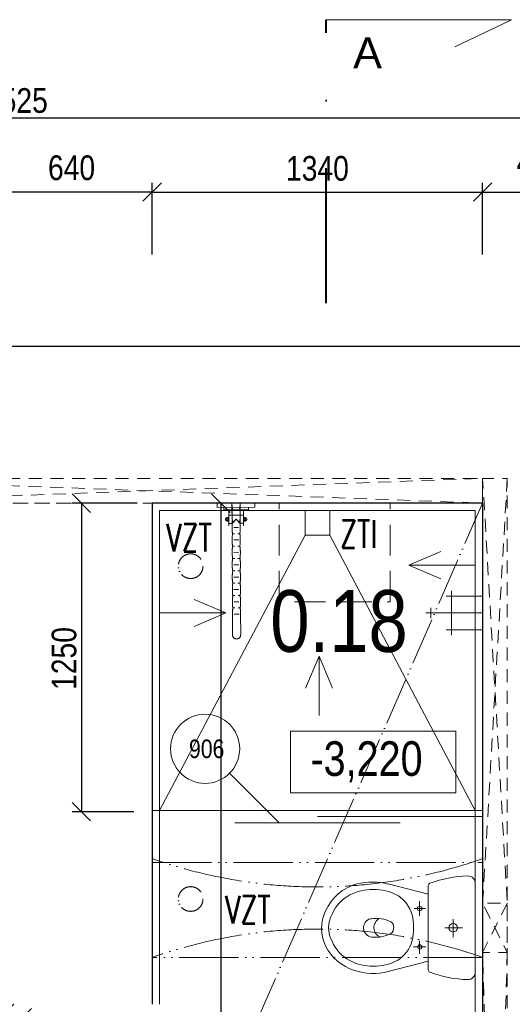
# Model space of a CAD drawing. Header units: millimetres. Extents: x -300958 to -108039, y 30118 to 292543.
# Tile 116 of 256: x -224900 to -222902, y 129955 to 133943. Entities that reach past the tile are written whole.
import ezdxf
from ezdxf.enums import TextEntityAlignment as Align

# ---------------------------------------------------------------- set-up
doc = ezdxf.new("R2010")
doc.units = ezdxf.units.MM
doc.header["$MEASUREMENT"] = 0
for name, pattern in [('ACAD_ISO05W100', [33, 24, -3, 0, -3, 0, -3]), ('DGN Style 2', [879.857395, 527.914437, -351.942958]), ('DGN Style 4', [1094.119168, 546.717885, -273.358943, 0.683397, -273.358943]), ('HIDDEN', [0.375, 0.25, -0.125])]:
    doc.linetypes.add(name, pattern=pattern)
doc.layers.get('0').update_dxf_attribs({"lineweight": 13})
doc.layers.get('Defpoints').update_dxf_attribs({"color": 3, "lineweight": 13})
for name, color, linetype, lineweight in [('dims', 7, 'Continuous', 9), ('Materiály', 1, 'Continuous', 13), ('obklad', 8, 'Continuous', 5), ('PSV', 7, 'Continuous', 13), ('rez', 7, 'Continuous', 13), ('rost', 6, 'Continuous', 0), ('tenka', 7, 'Continuous', 13), ('texts', 3, 'Continuous', 30), ('výškové kóty', 7, 'Continuous', 13), ('walls', 7, 'Continuous', 13), ('zařizovací předměty', 7, 'Continuous', 9)]:
    doc.layers.add(name, color=color, linetype=linetype, lineweight=lineweight)
doc.styles.add('GENERATED_STYLE_8', font='arial.ttf')
doc.styles.get("Standard").update_dxf_attribs({"font": 'txt.shx'})
doc.styles.add('STYLE-0', font='ARIALN.TTF')
doc.styles.add('Style-Arial', font='arial.ttf')
doc.dimstyles.new('arch', dxfattribs={"dimscale": 50, "dimtxt": 2.5, "dimasz": 2.5, "dimexe": 1.25, "dimexo": 0.9, "dimtad": 1, "dimdec": 0, "dimtxsty": 'STYLE-0', "dimblk": 'ARCHTICK', "dimcen": 2.5, "dimadec": 0, "dimazin": 0, "dimtfac": 1, "dimtdec": 0, "dimtmove": 2, "dimatfit": 3, "dimldrblk": 'ARCHTICK', "dimfxl": 0, "dimarcsym": 0})

# ---------------------------------------------------------------- blocks, each defined once
blk = doc.blocks.new('_ArchTick')
at = {"color": 0, "linetype": 'ByBlock', "flags": 128}
blk.add_lwpolyline([(-0.5, -0.5), (0.5, 0.5)], dxfattribs=at)
blk = doc.blocks.new('*D250')
at = {"layer": 'Defpoints', "color": 0, "linetype": 'Continuous'}
for p in [(-223022.6, 133244.9), (-224362.6, 132917.2), (-223022.6, 132917.2)]:
    blk.add_point(p, dxfattribs=at)
at = {"layer": 'dims', "color": 0, "linetype": 'Continuous', "lineweight": -2}
for p, q in [((-224362.6, 132992.2), (-224362.6, 133282.4)), ((-223022.6, 132992.2), (-223022.6, 133282.4)), ((-224362.6, 133244.9), (-223022.6, 133244.9))]:
    blk.add_line(p, q, dxfattribs=at)
at = {"layer": 'dims', "color": 0, "linetype": 'Continuous', "lineweight": -2, "xscale": 75, "yscale": 75, "zscale": 75, "rotation": 180}
blk.add_blockref('_ArchTick', (-224362.6, 133244.9), dxfattribs=at)
at = {"layer": 'dims', "color": 0, "linetype": 'Continuous', "lineweight": -2, "xscale": 75, "yscale": 75, "zscale": 75}
blk.add_blockref('_ArchTick', (-223022.6, 133244.9), dxfattribs=at)
at = {"layer": 'dims', "color": 0, "linetype": 'Continuous', "insert": (-223692.6, 133340), "char_height": 100, "attachment_point": 5, "style": 'STYLE-0'}
blk.add_mtext('1340', dxfattribs=at)
blk = doc.blocks.new('*D251')
at = {"layer": 'Defpoints', "color": 0, "linetype": 'Continuous'}
for p in [(-222542.6, 133244.9), (-223022.6, 132917.2), (-222542.6, 132917.2)]:
    blk.add_point(p, dxfattribs=at)
at = {"layer": 'dims', "color": 0, "linetype": 'Continuous', "lineweight": -2}
for p, q in [((-223022.6, 132992.2), (-223022.6, 133282.4)), ((-222542.6, 132992.2), (-222542.6, 133282.4)), ((-223022.6, 133244.9), (-222542.6, 133244.9))]:
    blk.add_line(p, q, dxfattribs=at)
at = {"layer": 'dims', "color": 0, "linetype": 'Continuous', "lineweight": -2, "xscale": 75, "yscale": 75, "zscale": 75, "rotation": 180}
blk.add_blockref('_ArchTick', (-223022.6, 133244.9), dxfattribs=at)
at = {"layer": 'dims', "color": 0, "linetype": 'Continuous', "lineweight": -2, "xscale": 75, "yscale": 75, "zscale": 75}
blk.add_blockref('_ArchTick', (-222542.6, 133244.9), dxfattribs=at)
at = {"layer": 'dims', "color": 0, "linetype": 'Continuous', "insert": (-222789.6, 133364.5), "char_height": 100, "attachment_point": 5, "style": 'STYLE-0'}
blk.add_mtext('480', dxfattribs=at)
blk = doc.blocks.new('*D269')
at = {"layer": 'Defpoints', "color": 0, "linetype": 'Continuous'}
for p in [(-224362.6, 133245), (-225002.6, 132917.2), (-224362.6, 132917.2)]:
    blk.add_point(p, dxfattribs=at)
at = {"layer": 'dims', "color": 0, "linetype": 'Continuous', "lineweight": -2}
for p, q in [((-225002.6, 132992.2), (-225002.6, 133282.5)), ((-224362.6, 132992.2), (-224362.6, 133282.5)), ((-225002.6, 133245), (-224362.6, 133245))]:
    blk.add_line(p, q, dxfattribs=at)
at = {"layer": 'dims', "color": 0, "linetype": 'Continuous', "lineweight": -2, "xscale": 75, "yscale": 75, "zscale": 75, "rotation": 180}
blk.add_blockref('_ArchTick', (-225002.6, 133245), dxfattribs=at)
at = {"layer": 'dims', "color": 0, "linetype": 'Continuous', "lineweight": -2, "xscale": 75, "yscale": 75, "zscale": 75}
blk.add_blockref('_ArchTick', (-224362.6, 133245), dxfattribs=at)
at = {"layer": 'dims', "color": 0, "linetype": 'Continuous', "insert": (-224689.6, 133342.5), "char_height": 100, "attachment_point": 5, "style": 'STYLE-0'}
blk.add_mtext('640', dxfattribs=at)
blk = doc.blocks.new('wc_kombi')
at = {"color": 0, "linetype": 'ByBlock', "lineweight": -2}
for p, q in [((0.1775, 0), (-0.1775, 0)), ((0.0002, -0.1237), (0.0002, -0.0524)), ((-0.0347, -0.0898), (0.0384, -0.0898)), ((-0.1356, -0.1907), (-0.1773, -0.3527)), ((-0.1706, -0.1907), (0.1706, -0.1907)), ((0.1357, -0.1907), (-0.1356, -0.1907)), ((0.1773, -0.3527), (0.1357, -0.1907)), ((-0.1078, -0.2257), (-0.0478, -0.2257)), ((-0.0778, -0.2013), (-0.0778, -0.2482)), ((0.0534, -0.2257), (0.106, -0.2257)), ((0.0775, -0.2004), (0.0775, -0.2501)), ((0.0013, -0.2508), (-0.0024, -0.2508)), ((-0.0366, -0.4251), (-0.0367, -0.4214))]:
    blk.add_line(p, q, dxfattribs=at)
for centre, radius in [((0, -0.0898), 0.0171), ((-0.0778, -0.2257), 0.00927), ((0.0775, -0.2252), 0.0089)]:
    blk.add_circle(centre, radius, dxfattribs=at)
for centre, radius, start, end in [((-0.1801, -0.0299), 0.03, 84.9385, 181.5621), ((0.1801, -0.0299), 0.03, 358.4383, 95.0618), ((0.2615, -0.0178), 0.4718, 181.5608, 200.6512), ((-0.2615, -0.0178), 0.4718, 339.3489, 358.4387), ((-0.1706, -0.1807), 0.01, 200.6489, 270.0028), ((0.1706, -0.1807), 0.01, 270, 339.3483), ((-0.0104, -0.3911), 0.1427, 128.0842, 148.8348), ((-0.0114, -0.3985), 0.148, 86.5055, 126.0101), ((0.006, -0.4465), 0.1958, 76.3604, 91.3715), ((0.0217, -0.3796), 0.1271, 29.404, 76.1254), ((0.0459, -0.4104), 0.2012, 152.4237, 180.8026), ((-0.0371, -0.4083), 0.1924, 358.536, 28.2377), ((0.0816, -0.4165), 0.2666, 166.1457, 193.5616), ((0.1001, -0.402), 0.1382, 154.478, 188.0608), ((-0.0005, -0.3598), 0.0297, 36.344, 144.2662), ((-0.0958, -0.404), 0.1343, 353.2317, 27.4086), ((-0.0653, -0.4139), 0.2501, 342.2461, 14.1632), ((-0.0006, -0.3697), 0.0413, 206.767, 336.409), ((0.0659, -0.4119), 0.2212, 180.3296, 206.1001), ((0, -0.4154), 0.0378, 194.8362, 353.2743), ((-0.0346, -0.4193), 0.19, 331.7361, 1.8342), ((0.013, -0.4271), 0.1975, 195.246, 245.7395), ((0.0046, -0.437), 0.1552, 207.7501, 247.4669), ((-0.0065, -0.4349), 0.1579, 292.8858, 331.8972), ((-0.019, -0.4276), 0.2019, 297.1495, 341.935), ((0, -0.4814), 0.1131, 240.9792, 299.0208), ((0.0025, -0.4644), 0.1593, 243.6726, 296.3274)]:
    blk.add_arc(centre, radius, start, end, dxfattribs=at)
blk = doc.blocks.new('*D292')
at = {"layer": 'Defpoints', "color": 0, "linetype": 'Continuous'}
for p in [(-216682.6, 133545), (-216682.6, 132786.4), (-233207.6, 132745)]:
    blk.add_point(p, dxfattribs=at)
at = {"layer": 'dims', "color": 0, "linetype": 'Continuous', "lineweight": -2}
for p, q in [((-233207.6, 132820), (-233207.6, 133582.5)), ((-216682.6, 132861.4), (-216682.6, 133582.5)), ((-233207.6, 133545), (-216682.6, 133545))]:
    blk.add_line(p, q, dxfattribs=at)
at = {"layer": 'dims', "color": 0, "linetype": 'Continuous', "lineweight": -2, "xscale": 75, "yscale": 75, "zscale": 75, "rotation": 180}
blk.add_blockref('_ArchTick', (-233207.6, 133545), dxfattribs=at)
at = {"layer": 'dims', "color": 0, "linetype": 'Continuous', "lineweight": -2, "xscale": 75, "yscale": 75, "zscale": 75}
blk.add_blockref('_ArchTick', (-216682.6, 133545), dxfattribs=at)
at = {"layer": 'dims', "color": 0, "linetype": 'Continuous', "insert": (-224945.1, 133614.8), "char_height": 100, "attachment_point": 5, "style": 'STYLE-0'}
blk.add_mtext('16525', dxfattribs=at)
blk = doc.blocks.new('*U48')
at = {"layer": 'rez', "linetype": 'DGN Style 4', "lineweight": 40}
blk.add_line((-376.1, 573.9), (-376.1, -573.9), dxfattribs=at)
at = {"layer": 'rez', "linetype": 'Continuous', "lineweight": 0, "flags": 128}
blk.add_lwpolyline([(-376.1, -573.9), (376.1, -573.9), (146.2, -463.7)], dxfattribs=at)
blk = doc.blocks.new('*D527')
at = {"layer": 'Defpoints', "color": 0, "linetype": 'Continuous'}
for p in [(-223782.3, 131985), (-224084, 128915), (-223782.3, 128915)]:
    blk.add_point(p, dxfattribs=at)
at = {"layer": 'dims', "color": 0, "linetype": 'Continuous', "lineweight": -2}
for p, q in [((-223857.3, 131985), (-224121.5, 131985)), ((-224084, 131985), (-224084, 128915)), ((-223857.3, 128915), (-224121.5, 128915))]:
    blk.add_line(p, q, dxfattribs=at)
at = {"layer": 'dims', "color": 0, "linetype": 'Continuous', "lineweight": -2, "xscale": 75, "yscale": 75, "zscale": 75}
for p, rotation in [((-224084, 131985), 90), ((-224084, 128915), 270)]:
    blk.add_blockref('_ArchTick', p, dxfattribs=dict(at, rotation=rotation))
at = {"layer": 'dims', "color": 0, "linetype": 'Continuous', "insert": (-224153.8, 129774.2), "char_height": 100, "attachment_point": 5, "rotation": 90, "style": 'STYLE-0'}
blk.add_mtext('3070', dxfattribs=at)
blk = doc.blocks.new('*D1744')
at = {"layer": 'Defpoints', "color": 0, "linetype": 'Continuous'}
for p in [(-224348, 131985), (-224649.8, 130735), (-224362.6, 130735)]:
    blk.add_point(p, dxfattribs=at)
at = {"layer": 'dims', "color": 0, "linetype": 'Continuous', "lineweight": -2}
for p, q in [((-224423, 131985), (-224687.3, 131985)), ((-224649.8, 131985), (-224649.8, 130735)), ((-224437.6, 130735), (-224687.3, 130735))]:
    blk.add_line(p, q, dxfattribs=at)
at = {"layer": 'dims', "color": 0, "linetype": 'Continuous', "lineweight": -2, "xscale": 75, "yscale": 75, "zscale": 75}
for p, rotation in [((-224649.8, 131985), 90), ((-224649.8, 130735), 270)]:
    blk.add_blockref('_ArchTick', p, dxfattribs=dict(at, rotation=rotation))
at = {"layer": 'dims', "color": 0, "linetype": 'Continuous', "insert": (-224719.6, 131355.6), "char_height": 100, "attachment_point": 5, "rotation": 90, "style": 'STYLE-0'}
blk.add_mtext('1250', dxfattribs=at)

msp = doc.modelspace()

# ---------------------------------------------------------------- hatches: boundary and pattern name
at = {"layer": 'Materiály', "linetype": 'Continuous'}
h = msp.add_hatch(dxfattribs=at)
h.set_pattern_fill('ANSI31', color=256, scale=500, style=0)
edge = h.paths.add_edge_path()
edge.add_spline(control_points=[(-225002.6, 128765), (-224968.3, 128838.2), (-224942.6, 128915)], knot_values=[0.865605, 0.865605, 0.865605, 1, 1, 1], weights=[1, 0.98711, 0.977685], degree=2, periodic=0)
edge.add_line((-224942.6, 128915), (-225002.6, 128915))
edge.add_line((-225002.6, 128915), (-225002.6, 128765))
edge = h.paths.add_edge_path()
edge.add_line((-224362.6, 128765), (-223022.6, 128765))
edge.add_line((-223022.6, 128765), (-223022.6, 128915))
edge.add_line((-223022.6, 128915), (-224362.6, 128915))
edge.add_line((-224362.6, 128915), (-224362.6, 128775))
edge.add_arc((-223114.4, 129365), 1380.6, 199.0225, 205.2991, ccw=False)
edge.add_line((-224419.6, 128915), (-224942.6, 128915))
edge.add_spline(control_points=[(-224942.6, 128915), (-224968.3, 128838.2), (-225002.6, 128765)], knot_values=[0.865605, 0.865605, 0.865605, 1, 1, 1], weights=[0.977685, 0.98711, 1], degree=2, periodic=0)
edge.add_line((-225002.6, 128765), (-224362.6, 128765))
h.paths.add_polyline_path([(-224362.6, 128915), (-224419.6, 128915, 0.027393), (-224362.6, 128775)], flags=17)
h.paths.add_polyline_path([(-224970.1, 129880), (-224852.6, 129880), (-224852.6, 129955), (-225002.6, 129955), (-225002.3, 129954.5), (-225002.1, 129953.9), (-225001.8, 129953.4), (-225001.6, 129952.9), (-225001.4, 129952.3), (-225001.1, 129951.8), (-225000.9, 129951.3), (-225000.6, 129950.8), (-225000.4, 129950.2), (-225000.1, 129949.7), (-224999.9, 129949.2), (-224999.6, 129948.6), (-224999.4, 129948.1), (-224999.1, 129947.6), (-224998.9, 129947), (-224998.7, 129946.5), (-224998.4, 129946), (-224998.2, 129945.5), (-224997.9, 129944.9), (-224997.7, 129944.4), (-224997.4, 129943.9), (-224997.2, 129943.3), (-224996.9, 129942.8), (-224996.7, 129942.3), (-224996.5, 129941.7), (-224996.2, 129941.2), (-224996, 129940.7), (-224995.7, 129940.1), (-224995.5, 129939.6), (-224995.3, 129939.1), (-224995, 129938.5), (-224994.8, 129938), (-224994.5, 129937.5), (-224994.3, 129936.9), (-224994, 129936.4), (-224993.8, 129935.9), (-224993.6, 129935.3), (-224993.3, 129934.8), (-224993.1, 129934.3), (-224992.8, 129933.7), (-224992.6, 129933.2), (-224992.4, 129932.7), (-224992.1, 129932.1), (-224991.9, 129931.6), (-224991.6, 129931.1), (-224991.4, 129930.5), (-224991.2, 129930), (-224990.9, 129929.5), (-224990.7, 129928.9), (-224990.5, 129928.4), (-224990.2, 129927.8), (-224990, 129927.3), (-224989.7, 129926.8), (-224989.5, 129926.2), (-224989.3, 129925.7), (-224989, 129925.2), (-224988.8, 129924.6), (-224988.6, 129924.1), (-224988.3, 129923.6), (-224988.1, 129923), (-224987.9, 129922.5), (-224987.6, 129921.9), (-224987.4, 129921.4), (-224987.2, 129920.9), (-224986.9, 129920.3), (-224986.7, 129919.8), (-224986.4, 129919.3), (-224986.2, 129918.7), (-224986, 129918.2), (-224985.7, 129917.6), (-224985.5, 129917.1), (-224985.3, 129916.6), (-224985, 129916), (-224984.8, 129915.5), (-224984.6, 129914.9), (-224984.3, 129914.4), (-224984.1, 129913.9), (-224983.9, 129913.3), (-224983.7, 129912.8), (-224983.4, 129912.2), (-224983.2, 129911.7), (-224983, 129911.2), (-224982.7, 129910.6), (-224982.5, 129910.1), (-224982.3, 129909.5), (-224982, 129909), (-224981.8, 129908.5), (-224981.6, 129907.9), (-224981.3, 129907.4), (-224981.1, 129906.8), (-224980.9, 129906.3), (-224980.7, 129905.7), (-224980.4, 129905.2), (-224980.2, 129904.7), (-224980, 129904.1), (-224979.7, 129903.6), (-224979.5, 129903), (-224979.3, 129902.5), (-224979.1, 129901.9), (-224978.8, 129901.4), (-224978.6, 129900.9), (-224978.4, 129900.3), (-224978.2, 129899.8), (-224977.9, 129899.2), (-224977.7, 129898.7), (-224977.5, 129898.1), (-224977.2, 129897.6), (-224977, 129897.1), (-224976.8, 129896.5), (-224976.6, 129896), (-224976.3, 129895.4), (-224976.1, 129894.9), (-224975.9, 129894.3), (-224975.7, 129893.8), (-224975.4, 129893.2), (-224975.2, 129892.7), (-224975, 129892.1), (-224974.8, 129891.6), (-224974.6, 129891.1), (-224974.3, 129890.5), (-224974.1, 129890), (-224973.9, 129889.4), (-224973.7, 129888.9), (-224973.4, 129888.3), (-224973.2, 129887.8), (-224973, 129887.2), (-224972.8, 129886.7), (-224972.5, 129886.1), (-224972.3, 129885.6), (-224972.1, 129885), (-224971.9, 129884.5), (-224971.7, 129883.9), (-224971.4, 129883.4), (-224971.2, 129882.9), (-224971, 129882.3), (-224970.8, 129881.8), (-224970.6, 129881.2), (-224970.3, 129880.7), (-224970.1, 129880.1)])
h.paths.add_polyline_path([(-225002.6, 129955), (-224987.7, 129922.1), (-224987.9, 129922.5), (-224988.1, 129923), (-224988.3, 129923.6), (-224988.6, 129924.1), (-224988.8, 129924.6), (-224989, 129925.2), (-224989.3, 129925.7), (-224989.5, 129926.2), (-224989.7, 129926.8), (-224990, 129927.3), (-224990.2, 129927.8), (-224990.5, 129928.4), (-224990.7, 129928.9), (-224990.9, 129929.5), (-224991.2, 129930), (-224991.4, 129930.5), (-224991.6, 129931.1), (-224991.9, 129931.6), (-224992.1, 129932.1), (-224992.4, 129932.7), (-224992.6, 129933.2), (-224992.8, 129933.7), (-224993.1, 129934.3), (-224993.3, 129934.8), (-224993.6, 129935.3), (-224993.8, 129935.9), (-224994, 129936.4), (-224994.3, 129936.9), (-224994.5, 129937.5), (-224994.8, 129938), (-224995, 129938.5), (-224995.3, 129939.1), (-224995.5, 129939.6), (-224995.7, 129940.1), (-224996, 129940.7), (-224996.2, 129941.2), (-224996.5, 129941.7), (-224996.7, 129942.3), (-224996.9, 129942.8), (-224997.2, 129943.3), (-224997.4, 129943.9), (-224997.7, 129944.4), (-224997.9, 129944.9), (-224998.2, 129945.5), (-224998.4, 129946), (-224998.7, 129946.5), (-224998.9, 129947), (-224999.1, 129947.6), (-224999.4, 129948.1), (-224999.6, 129948.6), (-224999.9, 129949.2), (-225000.1, 129949.7), (-225000.4, 129950.2), (-225000.6, 129950.8), (-225000.9, 129951.3), (-225001.1, 129951.8), (-225001.4, 129952.3), (-225001.6, 129952.9), (-225001.8, 129953.4), (-225002.1, 129953.9), (-225002.3, 129954.5)])
h.paths.add_polyline_path([(-224987.7, 129922.1), (-224973.6, 129888.6), (-224973.7, 129888.9), (-224973.9, 129889.4), (-224974.1, 129890), (-224974.3, 129890.5), (-224974.6, 129891.1), (-224974.8, 129891.6), (-224975, 129892.1), (-224975.2, 129892.7), (-224975.4, 129893.2), (-224975.7, 129893.8), (-224975.9, 129894.3), (-224976.1, 129894.9), (-224976.3, 129895.4), (-224976.6, 129896), (-224976.8, 129896.5), (-224977, 129897.1), (-224977.2, 129897.6), (-224977.5, 129898.1), (-224977.7, 129898.7), (-224977.9, 129899.2), (-224978.2, 129899.8), (-224978.4, 129900.3), (-224978.6, 129900.9), (-224978.8, 129901.4), (-224979.1, 129901.9), (-224979.3, 129902.5), (-224979.5, 129903), (-224979.7, 129903.6), (-224980, 129904.1), (-224980.2, 129904.7), (-224980.4, 129905.2), (-224980.7, 129905.7), (-224980.9, 129906.3), (-224981.1, 129906.8), (-224981.3, 129907.4), (-224981.6, 129907.9), (-224981.8, 129908.5), (-224982, 129909), (-224982.3, 129909.5), (-224982.5, 129910.1), (-224982.7, 129910.6), (-224983, 129911.2), (-224983.2, 129911.7), (-224983.4, 129912.2), (-224983.7, 129912.8), (-224983.9, 129913.3), (-224984.1, 129913.9), (-224984.3, 129914.4), (-224984.6, 129914.9), (-224984.8, 129915.5), (-224985, 129916), (-224985.3, 129916.6), (-224985.5, 129917.1), (-224985.7, 129917.6), (-224986, 129918.2), (-224986.2, 129918.7), (-224986.4, 129919.3), (-224986.7, 129919.8), (-224986.9, 129920.3), (-224987.2, 129920.9), (-224987.4, 129921.4), (-224987.6, 129921.9)])
h.paths.add_polyline_path([(-224973.6, 129888.6), (-224960.2, 129854.7), (-224960.3, 129854.7), (-224960.5, 129855.3), (-224960.7, 129855.8), (-224960.9, 129856.4), (-224961.1, 129856.9), (-224961.3, 129857.5), (-224961.5, 129858.1), (-224961.7, 129858.6), (-224962, 129859.2), (-224962.2, 129859.7), (-224962.4, 129860.3), (-224962.6, 129860.8), (-224962.8, 129861.4), (-224963, 129861.9), (-224963.2, 129862.5), (-224963.4, 129863), (-224963.6, 129863.6), (-224963.9, 129864.1), (-224964.1, 129864.7), (-224964.3, 129865.2), (-224964.5, 129865.8), (-224964.7, 129866.3), (-224964.9, 129866.9), (-224965.1, 129867.5), (-224965.4, 129868), (-224965.6, 129868.6), (-224965.8, 129869.1), (-224966, 129869.7), (-224966.2, 129870.2), (-224966.4, 129870.8), (-224966.6, 129871.3), (-224966.9, 129871.9), (-224967.1, 129872.4), (-224967.3, 129873), (-224967.5, 129873.5), (-224967.7, 129874.1), (-224967.9, 129874.6), (-224968.2, 129875.2), (-224968.4, 129875.7), (-224968.6, 129876.3), (-224968.8, 129876.8), (-224969, 129877.4), (-224969.3, 129877.9), (-224969.5, 129878.5), (-224969.7, 129879), (-224969.9, 129879.6), (-224970.1, 129880.1), (-224970.3, 129880.7), (-224970.6, 129881.2), (-224970.8, 129881.8), (-224971, 129882.3), (-224971.2, 129882.9), (-224971.4, 129883.4), (-224971.7, 129883.9), (-224971.9, 129884.5), (-224972.1, 129885), (-224972.3, 129885.6), (-224972.5, 129886.1), (-224972.8, 129886.7), (-224973, 129887.2), (-224973.2, 129887.8), (-224973.4, 129888.3)])
h.paths.add_polyline_path([(-224947.8, 129820.1), (-224946, 129815), (-224946, 129815), (-224946.2, 129815.6), (-224946.4, 129816.1), (-224946.6, 129816.7), (-224946.8, 129817.2), (-224946.9, 129817.8), (-224947.1, 129818.4), (-224947.3, 129818.9), (-224947.5, 129819.5), (-224947.7, 129820.1)])
h.paths.add_polyline_path([(-224960.2, 129854.6), (-224947.8, 129820.2), (-224947.9, 129820.6), (-224948.1, 129821.2), (-224948.3, 129821.8), (-224948.5, 129822.3), (-224948.7, 129822.9), (-224948.9, 129823.4), (-224949.1, 129824), (-224949.3, 129824.6), (-224949.5, 129825.1), (-224949.7, 129825.7), (-224949.9, 129826.2), (-224950.1, 129826.8), (-224950.3, 129827.4), (-224950.5, 129827.9), (-224950.7, 129828.5), (-224950.9, 129829.1), (-224951.1, 129829.6), (-224951.3, 129830.2), (-224951.5, 129830.7), (-224951.7, 129831.3), (-224951.9, 129831.9), (-224952.1, 129832.4), (-224952.3, 129833), (-224952.5, 129833.5), (-224952.7, 129834.1), (-224952.9, 129834.7), (-224953.1, 129835.2), (-224953.3, 129835.8), (-224953.5, 129836.3), (-224953.7, 129836.9), (-224953.9, 129837.5), (-224954.1, 129838), (-224954.3, 129838.6), (-224954.5, 129839.1), (-224954.7, 129839.7), (-224954.9, 129840.2), (-224955.1, 129840.8), (-224955.3, 129841.4), (-224955.5, 129841.9), (-224955.7, 129842.5), (-224955.9, 129843), (-224956.1, 129843.6), (-224956.3, 129844.2), (-224956.5, 129844.7), (-224956.7, 129845.3), (-224957, 129845.8), (-224957.2, 129846.4), (-224957.4, 129846.9), (-224957.6, 129847.5), (-224957.8, 129848.1), (-224958, 129848.6), (-224958.2, 129849.2), (-224958.4, 129849.7), (-224958.6, 129850.3), (-224958.8, 129850.8), (-224959, 129851.4), (-224959.2, 129851.9), (-224959.4, 129852.5), (-224959.6, 129853.1), (-224959.9, 129853.6), (-224960.1, 129854.2)])

# ---------------------------------------------------------------- linework, layer by layer
at = {"layer": 'obklad', "linetype": 'Continuous', "lineweight": 0}
for p, q in [((-223742.6, 131855), (-224332.6, 130740)), ((-223052.6, 130740), (-223642.6, 131855))]:
    msp.add_line(p, q, dxfattribs=at)
at = {"layer": 'obklad', "linetype": 'Continuous', "flags": 128}
msp.add_lwpolyline([(-223052.6, 128945), (-223052.6, 131955), (-224332.6, 131955), (-224332.6, 129955)], dxfattribs=at)
at = {"layer": 'obklad', "linetype": 'Continuous', "lineweight": 0, "flags": 128}
msp.add_lwpolyline([(-223642.6, 131855), (-223742.6, 131855), (-223742.6, 131955), (-223642.6, 131955)], close=True, dxfattribs=at)
at = {"layer": 'PSV', "linetype": 'Continuous', "lineweight": 0}
msp.add_line((-223848.1, 130690), (-224049, 130890.9), dxfattribs=at)
msp.add_circle((-224148, 130989.9), 140.1, dxfattribs=at)
at = {"layer": 'rost', "linetype": 'ACAD_ISO05W100', "lineweight": 0, "ltscale": 8}
msp.add_line((-224362.6, 128915), (-223022.6, 131985), dxfattribs=at)
at = {"layer": 'tenka', "linetype": 'Continuous'}
for p, q in [((-224362.6, 130740), (-223022.6, 130740)), ((-224027.6, 130690), (-223357.6, 130690)), ((-223692.6, 130715), (-223022.6, 130715))]:
    msp.add_line(p, q, dxfattribs=at)
at = {"layer": 'tenka', "linetype": 'ACAD_ISO05W100', "ltscale": 10}
for p, q in [((-224362.6, 130529.7), (-223022.6, 130529.7)), ((-223022.6, 130145), (-224362.6, 130145))]:
    msp.add_line(p, q, dxfattribs=at)
at = {"layer": 'tenka', "linetype": 'DGN Style 2', "ltscale": 0.1, "flags": 128}
for points in [[(-228701.9, 131985), (-223022.6, 131985), (-223022.6, 132085), (-228701.9, 132085)], [(-223022.6, 132085), (-223022.6, 126795), (-222922.6, 126795), (-222922.6, 132085)], [(-223022.6, 130365), (-223022.6, 130165), (-222922.6, 130165), (-222922.6, 130365)]]:
    msp.add_lwpolyline(points, close=True, dxfattribs=at)
for points in [[(-225743.6, 132085), (-223022.6, 131985), (-225743.6, 131985), (-223022.6, 132085)], [(-222922.6, 132085), (-223022.6, 130365), (-223022.6, 132085), (-222922.6, 130365)], [(-222922.6, 130365), (-223022.6, 130165), (-223022.6, 130365), (-222922.6, 130165)], [(-222922.6, 130165), (-223022.6, 126795), (-223022.6, 130165), (-222922.6, 126795)]]:
    msp.add_lwpolyline(points, dxfattribs=at)
at = {"layer": 'tenka', "linetype": 'Continuous', "flags": 128}
for points in [[(-223051.6, 131733.7), (-223321.6, 131733.7), (-223192.6, 131788.8), (-223321.6, 131733.7), (-223192.6, 131678.6)], [(-224333.6, 131540), (-224063.6, 131540), (-224192.5, 131595.1), (-224063.6, 131540), (-224192.5, 131484.9)], [(-223686.2, 131125), (-223686.2, 131365), (-223741.3, 131236), (-223686.2, 131365), (-223631.1, 131236)]]:
    msp.add_lwpolyline(points, dxfattribs=at)
at = {"layer": 'tenka', "linetype": 'ACAD_ISO05W100', "ltscale": 10, "flags": 128}
for points in [[(-223022.6, 130545, -0.171101), (-224362.6, 130545)], [(-223022.6, 130145, 0.171101), (-224362.6, 130145)]]:
    msp.add_lwpolyline(points, format="xyb", dxfattribs=at)
at = {"layer": 'výškové kóty', "linetype": 'Continuous', "lineweight": 0, "flags": 128}
msp.add_lwpolyline([(-223801.5, 131061.1), (-223130.8, 131061.1), (-223130.8, 130811.5), (-223801.5, 130811.5)], close=True, dxfattribs=at)
at = {"layer": 'walls', "linetype": 'Continuous', "lineweight": 30}
for p, q in [((-233207.6, 132620), (-216682.6, 132620)), ((-223022.6, 131985), (-224362.6, 131985)), ((-223022.6, 131985), (-223022.6, 129383.6))]:
    msp.add_line(p, q, dxfattribs=at)
at = {"layer": 'walls', "linetype": 'Continuous', "lineweight": 30, "flags": 128}
msp.add_lwpolyline([(-224362.6, 131985), (-224362.6, 129955)], dxfattribs=at)
at = {"layer": 'zařizovací předměty', "linetype": 'Continuous'}
for p, q in [((-223022.6, 131608), (-223170, 131608)), ((-223148.7, 131450.7), (-223148.7, 131629.2)), ((-223232.2, 131561.2), (-223232.2, 131518.7)), ((-223022.6, 131540), (-223253.5, 131540)), ((-223170, 131472), (-223022.6, 131472))]:
    msp.add_line(p, q, dxfattribs=at)
at = {"layer": 'zařizovací předměty', "linetype": 'ByBlock'}
for points in [[(-223945.9, 131968), (-224099.1, 131967.4), (-224099.2, 131984.7), (-223946, 131985.3), (-223945.9, 131968)], [(-223972.4, 131967.9), (-223972.4, 131957.9), (-224072.6, 131957.5), (-224072.6, 131967.5), (-223972.4, 131967.9)], [(-224052.5, 131957.5), (-224052.3, 131892.4)], [(-224038.9, 131902.8), (-224039.2, 131983.9)], [(-224039.1, 131986), (-224039.1, 131986), (-224039.1, 131984.4), (-224039.1, 131982.9), (-224039.1, 131981.3), (-224039.1, 131979.7), (-224039, 131978.2), (-224039, 131976.6), (-224038.9, 131975.1), (-224038.8, 131973.5), (-224038.7, 131971.9), (-224038.6, 131970.4), (-224038.4, 131968.8), (-224038.2, 131967.3), (-224038, 131965.7), (-224037.7, 131964.1), (-224037.4, 131962.6), (-224037, 131961), (-224037.4, 131959.4), (-224037.7, 131957.9), (-224037.9, 131956.3), (-224038.2, 131954.7), (-224038.4, 131953.2), (-224038.5, 131951.6), (-224038.6, 131950), (-224038.7, 131948.4), (-224038.8, 131946.9), (-224038.9, 131945.3), (-224038.9, 131943.7), (-224038.9, 131942.2), (-224038.9, 131940.6), (-224038.9, 131939), (-224038.9, 131937.5), (-224038.9, 131935.9), (-224038.9, 131934.3), (-224038.9, 131932.8), (-224038.9, 131931.2), (-224038.9, 131929.6), (-224038.8, 131928.1), (-224038.8, 131926.5), (-224038.7, 131925), (-224038.6, 131923.4), (-224038.5, 131921.8), (-224038.4, 131920.3), (-224038.2, 131918.7), (-224038, 131917.2), (-224037.8, 131915.6), (-224037.5, 131914), (-224037.2, 131912.5), (-224036.8, 131910.9), (-224037.2, 131909.3), (-224037.5, 131907.7), (-224037.7, 131906.1), (-224038, 131904.6), (-224038.2, 131903), (-224038.3, 131901.4), (-224038.4, 131899.9), (-224038.5, 131898.3), (-224038.6, 131896.8), (-224038.7, 131895.2), (-224038.7, 131893.7), (-224038.7, 131892.1), (-224038.7, 131890.6), (-224038.7, 131889), (-224038.7, 131887.5), (-224038.7, 131885.9), (-224038.7, 131884.3), (-224038.7, 131882.8), (-224038.7, 131881.2), (-224038.7, 131879.6), (-224038.6, 131928), (-224038.6, 131926.4), (-224038.5, 131924.9), (-224038.4, 131923.3), (-224038.3, 131921.7), (-224038.2, 131920.1), (-224038, 131918.5), (-224037.8, 131917), (-224037.6, 131915.4), (-224037.3, 131913.9), (-224037, 131912.3), (-224036.6, 131910.7), (-224037, 131909.3), (-224037.3, 131907.8), (-224037.5, 131906.2), (-224037.8, 131904.7), (-224038, 131903.1), (-224038.1, 131901.6), (-224038.2, 131900), (-224038.3, 131898.4), (-224038.4, 131896.8), (-224038.5, 131895.2), (-224038.5, 131893.6), (-224038.5, 131892), (-224038.5, 131890.4), (-224038.5, 131888.8), (-224038.5, 131887.2), (-224038.5, 131885.7), (-224038.5, 131884.1), (-224038.5, 131882.6), (-224038.5, 131881.1), (-224038.5, 131879.5), (-224038.4, 131878), (-224038.4, 131876.4), (-224038.3, 131874.8), (-224038.3, 131873.3), (-224038.1, 131871.7), (-224038, 131870.2), (-224037.8, 131868.6), (-224037.7, 131867), (-224037.4, 131865.5), (-224037.2, 131863.9), (-224036.8, 131862.4), (-224036.5, 131860.9), (-224036.8, 131859.3), (-224037.1, 131857.7), (-224037.4, 131856.2), (-224037.6, 131854.6), (-224037.8, 131853), (-224038, 131851.4), (-224038.1, 131849.9), (-224038.2, 131848.3), (-224038.3, 131846.7), (-224038.3, 131845.1), (-224038.4, 131843.6), (-224038.4, 131842), (-224038.4, 131840.4), (-224038.4, 131838.8), (-224038.4, 131837.3), (-224038.4, 131835.7), (-224038.4, 131834.1), (-224038.4, 131832.6), (-224038.4, 131831), (-224038.3, 131829.4), (-224038.3, 131827.9), (-224038.2, 131826.3), (-224038.2, 131824.7), (-224038.1, 131823.2), (-224038, 131821.6), (-224037.8, 131820), (-224037.7, 131818.5), (-224037.5, 131816.9), (-224037.2, 131815.3), (-224037, 131813.8), (-224036.6, 131812.2), (-224036.3, 131810.6), (-224036.6, 131809.1), (-224036.9, 131807.5), (-224037.2, 131805.9), (-224037.4, 131804.4), (-224037.6, 131802.8), (-224037.8, 131801.2), (-224037.9, 131799.7), (-224038, 131798.1), (-224038.1, 131796.6), (-224038.1, 131795), (-224038.2, 131793.5), (-224038.2, 131791.9), (-224038.2, 131790.4), (-224038.2, 131788.9), (-224038.2, 131787.3), (-224038.2, 131785.7), (-224038.2, 131784.2), (-224038.2, 131782.6), (-224038.2, 131781), (-224038.1, 131779.4), (-224038.1, 131777.8), (-224038, 131776.2), (-224038, 131774.6), (-224037.9, 131773.1), (-224037.8, 131771.5), (-224037.6, 131769.9), (-224037.5, 131768.3), (-224037.3, 131766.7), (-224037, 131765.1), (-224036.7, 131763.6), (-224036.4, 131762), (-224036.1, 131760.4), (-224036.4, 131758.8), (-224036.7, 131757.3), (-224037, 131755.7), (-224037.2, 131754.2), (-224037.4, 131752.6), (-224037.6, 131751), (-224037.7, 131749.5), (-224037.8, 131747.9), (-224037.9, 131746.4), (-224037.9, 131744.8), (-224037.9, 131743.3), (-224038, 131741.7), (-224038, 131740.2), (-224038, 131738.6), (-224038, 131737), (-224038, 131735.5), (-224038, 131733.9), (-224038, 131732.3), (-224037.9, 131730.8), (-224037.9, 131729.2), (-224037.9, 131727.6), (-224037.8, 131726), (-224037.8, 131724.5), (-224037.7, 131722.9), (-224037.6, 131721.3), (-224037.4, 131719.7), (-224037.3, 131718.2), (-224037.1, 131716.6), (-224036.8, 131715), (-224036.5, 131713.5), (-224036.2, 131711.9), (-224035.9, 131710.3), (-224036.2, 131708.7), (-224036.5, 131707.2), (-224036.8, 131705.6), (-224037, 131704.1), (-224037.2, 131702.5), (-224037.3, 131700.9), (-224037.5, 131699.4), (-224037.6, 131697.8), (-224037.6, 131696.2), (-224037.7, 131694.7), (-224037.7, 131693.1), (-224037.8, 131691.6), (-224037.8, 131690), (-224037.8, 131688.4), (-224037.8, 131686.9), (-224037.8, 131685.3), (-224037.8, 131683.7), (-224037.7, 131682.2), (-224037.7, 131680.6), (-224037.7, 131679.1), (-224037.7, 131677.5), (-224037.6, 131675.9), (-224037.6, 131674.4), (-224037.5, 131672.8), (-224037.4, 131671.3), (-224037.2, 131669.7), (-224037, 131668.1), (-224036.8, 131666.6), (-224036.6, 131665), (-224036.3, 131663.5), (-224036, 131661.9), (-224035.7, 131660.3), (-224036, 131658.8), (-224036.3, 131657.2), (-224036.6, 131655.6), (-224036.8, 131654.1), (-224037, 131652.5), (-224037.1, 131650.9), (-224037.3, 131649.4), (-224037.4, 131647.8), (-224037.4, 131646.2), (-224037.5, 131644.7), (-224037.5, 131643.1), (-224037.6, 131641.5), (-224037.6, 131640), (-224037.6, 131638.4), (-224037.6, 131636.8), (-224037.6, 131635.3), (-224037.5, 131633.7), (-224037.5, 131632.1), (-224037.5, 131630.6), (-224037.5, 131629), (-224037.5, 131627.5), (-224037.4, 131625.9), (-224037.4, 131624.3), (-224037.3, 131622.8), (-224037.2, 131621.2), (-224037, 131619.6), (-224036.8, 131618.1), (-224036.6, 131616.5), (-224036.4, 131614.9), (-224036.1, 131613.4), (-224035.8, 131611.8), (-224035.4, 131610.2), (-224035.8, 131608.7), (-224036.1, 131607.1), (-224036.4, 131605.5), (-224036.6, 131604), (-224036.8, 131602.4), (-224036.9, 131600.8), (-224037.1, 131599.3), (-224037.2, 131597.7), (-224037.2, 131596.1), (-224037.3, 131594.6), (-224037.3, 131593), (-224037.3, 131591.4), (-224037.4, 131589.9), (-224037.4, 131588.3), (-224037.4, 131586.7), (-224037.4, 131585.2), (-224037.3, 131583.6), (-224037.3, 131582.1), (-224037.3, 131580.5), (-224037.3, 131578.9), (-224037.3, 131577.4), (-224037.2, 131575.8), (-224037.1, 131574.3), (-224037.1, 131572.7), (-224036.9, 131571.1), (-224036.8, 131569.6), (-224036.6, 131568), (-224036.4, 131566.4), (-224036.2, 131564.9), (-224035.9, 131563.3), (-224035.6, 131561.8), (-224035.2, 131560.2), (-224035.6, 131558.6), (-224035.9, 131557.1), (-224036.2, 131555.5), (-224036.4, 131553.9), (-224036.6, 131552.4), (-224036.7, 131550.8), (-224036.9, 131549.2), (-224037, 131547.6), (-224037, 131546.1), (-224037.1, 131544.5), (-224037.1, 131542.9), (-224037.1, 131541.4), (-224037.2, 131539.8), (-224037.2, 131538.2), (-224037.2, 131536.6)], [(-224006.1, 131982.9), (-224005.8, 131902.7), (-224022.2, 131919.4), (-224038.9, 131902.7)], [(-224006.2, 131986.1), (-224006.2, 131986.1), (-224006.2, 131984.6), (-224006.1, 131983), (-224006.1, 131981.4), (-224006.2, 131979.9), (-224006.2, 131978.3), (-224006.2, 131976.8), (-224006.3, 131975.2), (-224006.4, 131973.6), (-224006.4, 131972.1), (-224006.6, 131970.5), (-224006.7, 131968.9), (-224006.9, 131967.4), (-224007.1, 131965.8), (-224007.4, 131964.3), (-224007.7, 131962.7), (-224008.1, 131961.1), (-224007.7, 131959.6), (-224007.4, 131958), (-224007.1, 131956.4), (-224006.9, 131954.8), (-224006.7, 131953.2), (-224006.5, 131951.7), (-224006.4, 131950.1), (-224006.2, 131948.5), (-224006.2, 131946.9), (-224006.1, 131945.3), (-224006, 131943.8), (-224006, 131942.2), (-224006, 131940.6), (-224006, 131939), (-224006, 131937.4), (-224006, 131935.9), (-224005.9, 131934.3), (-224005.9, 131932.7), (-224005.9, 131931.2), (-224006, 131929.6), (-224006, 131928.1), (-224006, 131926.5), (-224006.1, 131925), (-224006.1, 131923.4), (-224006.2, 131921.9), (-224006.4, 131920.3), (-224006.5, 131918.7), (-224006.7, 131917.2), (-224006.9, 131915.6), (-224007.2, 131914.1), (-224007.5, 131912.5), (-224007.9, 131911), (-224007.5, 131909.4), (-224007.2, 131907.8), (-224006.9, 131906.2), (-224006.7, 131904.7), (-224006.5, 131903.1), (-224006.3, 131901.5), (-224006.2, 131900), (-224006, 131898.4), (-224006, 131896.8), (-224005.9, 131895.2), (-224005.8, 131893.7), (-224005.8, 131892.1), (-224005.8, 131890.5), (-224005.8, 131888.9), (-224005.8, 131887.4), (-224005.7, 131885.8), (-224005.8, 131884.2), (-224005.9, 131882.7), (-224006, 131881.1), (-224006, 131879.6), (-224006.1, 131928), (-224006.1, 131926.5), (-224006.1, 131925), (-224006.2, 131923.4), (-224006.3, 131921.9), (-224006.3, 131920.3), (-224006.5, 131918.8), (-224006.6, 131917.2), (-224006.8, 131915.7), (-224007, 131914.1), (-224007.3, 131912.6), (-224007.6, 131911), (-224007.3, 131909.4), (-224007, 131907.9), (-224006.7, 131906.3), (-224006.5, 131904.7), (-224006.3, 131903.1), (-224006.1, 131901.6), (-224006, 131900), (-224005.8, 131898.4), (-224005.8, 131896.8), (-224005.7, 131895.3), (-224005.6, 131893.7), (-224005.6, 131892.1), (-224005.6, 131890.5), (-224005.6, 131889), (-224005.5, 131887.4), (-224005.5, 131885.8), (-224005.5, 131884.3), (-224005.5, 131882.7), (-224005.5, 131881.1), (-224005.5, 131879.6), (-224005.6, 131878), (-224005.6, 131876.4), (-224005.7, 131874.8), (-224005.7, 131873.2), (-224005.9, 131871.6), (-224006, 131870.1), (-224006.1, 131868.5), (-224006.3, 131866.9), (-224006.6, 131865.4), (-224006.8, 131863.9), (-224007.2, 131862.3), (-224007.5, 131860.9), (-224007.1, 131859.3), (-224006.8, 131857.7), (-224006.5, 131856.1), (-224006.3, 131854.6), (-224006.1, 131853), (-224005.9, 131851.4), (-224005.8, 131849.9), (-224005.7, 131848.3), (-224005.6, 131846.7), (-224005.5, 131845.2), (-224005.5, 131843.6), (-224005.5, 131842), (-224005.4, 131840.4), (-224005.4, 131838.9), (-224005.4, 131837.3), (-224005.4, 131835.7), (-224005.4, 131834.2), (-224005.4, 131832.6), (-224005.4, 131831), (-224005.4, 131829.5), (-224005.4, 131827.9), (-224005.5, 131826.3), (-224005.5, 131824.8), (-224005.6, 131823.2), (-224005.7, 131821.6), (-224005.8, 131820.1), (-224006, 131818.5), (-224006.1, 131816.9), (-224006.4, 131815.4), (-224006.6, 131813.8), (-224006.9, 131812.2), (-224007.3, 131810.7), (-224006.9, 131809.1), (-224006.6, 131807.5), (-224006.3, 131806), (-224006.1, 131804.4), (-224005.9, 131802.9), (-224005.7, 131801.3), (-224005.6, 131799.7), (-224005.5, 131798.2), (-224005.4, 131796.6), (-224005.3, 131795), (-224005.3, 131793.5), (-224005.2, 131791.9), (-224005.2, 131790.3), (-224005.2, 131788.8), (-224005.2, 131787.2), (-224005.2, 131785.6), (-224005.2, 131784.1), (-224005.2, 131782.5), (-224005.2, 131780.9), (-224005.2, 131779.4), (-224005.2, 131777.8), (-224005.3, 131776.2), (-224005.3, 131774.6), (-224005.4, 131773.1), (-224005.5, 131771.5), (-224005.6, 131769.9), (-224005.8, 131768.4), (-224005.9, 131766.8), (-224006.2, 131765.2), (-224006.4, 131763.6), (-224006.7, 131762.1), (-224007.1, 131760.5), (-224006.7, 131758.9), (-224006.4, 131757.4), (-224006.1, 131755.8), (-224005.9, 131754.2), (-224005.7, 131752.7), (-224005.5, 131751.1), (-224005.4, 131749.5), (-224005.3, 131748), (-224005.2, 131746.4), (-224005.1, 131744.9), (-224005.1, 131743.3), (-224005, 131741.7), (-224005, 131740.2), (-224005, 131738.6), (-224005, 131737), (-224005, 131735.5), (-224005, 131733.9), (-224005, 131732.3), (-224005, 131730.8), (-224005, 131729.2), (-224005, 131727.7), (-224005, 131726.1), (-224005.1, 131724.5), (-224005.2, 131723), (-224005.3, 131721.4), (-224005.4, 131719.8), (-224005.6, 131718.3), (-224005.7, 131716.7), (-224006, 131715.2), (-224006.2, 131713.6), (-224006.5, 131712), (-224006.9, 131710.5), (-224006.5, 131708.9), (-224006.2, 131707.4), (-224005.9, 131705.8), (-224005.7, 131704.3), (-224005.5, 131702.7), (-224005.3, 131701.2), (-224005.2, 131699.6), (-224005.1, 131698), (-224005, 131696.4), (-224004.9, 131694.9), (-224004.9, 131693.3), (-224004.8, 131691.7), (-224004.8, 131690.1), (-224004.8, 131688.6), (-224004.8, 131687), (-224004.8, 131685.4), (-224004.8, 131683.9), (-224004.8, 131682.3), (-224004.8, 131680.8), (-224004.8, 131679.2), (-224004.8, 131677.7), (-224004.8, 131676.1), (-224004.9, 131674.5), (-224005, 131673), (-224005.1, 131671.4), (-224005.2, 131669.9), (-224005.3, 131668.3), (-224005.5, 131666.8), (-224005.8, 131665.2), (-224006, 131663.6), (-224006.3, 131662.1), (-224006.7, 131660.5), (-224006.3, 131659), (-224006, 131657.4), (-224005.7, 131655.8), (-224005.5, 131654.3), (-224005.3, 131652.7), (-224005.1, 131651.1), (-224005, 131649.5), (-224004.9, 131648), (-224004.8, 131646.4), (-224004.7, 131644.8), (-224004.7, 131643.3), (-224004.6, 131641.7), (-224004.6, 131640.1), (-224004.6, 131638.5), (-224004.6, 131637), (-224004.6, 131635.4), (-224004.6, 131633.8), (-224004.6, 131632.3), (-224004.6, 131630.7), (-224004.6, 131629.1), (-224004.6, 131627.6), (-224004.6, 131626), (-224004.7, 131624.4), (-224004.8, 131622.8), (-224004.9, 131621.3), (-224005, 131619.7), (-224005.1, 131618.1), (-224005.3, 131616.6), (-224005.6, 131615), (-224005.8, 131613.4), (-224006.1, 131611.8), (-224006.5, 131610.3), (-224006.1, 131608.7), (-224005.8, 131607.2), (-224005.5, 131605.6), (-224005.3, 131604.1), (-224005.1, 131602.5), (-224004.9, 131601), (-224004.8, 131599.4), (-224004.7, 131597.8), (-224004.6, 131596.3), (-224004.5, 131594.7), (-224004.5, 131593.1), (-224004.4, 131591.6), (-224004.4, 131590), (-224004.4, 131588.4), (-224004.4, 131586.9), (-224004.4, 131585.3), (-224004.4, 131583.7), (-224004.4, 131582.2), (-224004.4, 131580.6), (-224004.4, 131579.1), (-224004.4, 131577.5), (-224004.4, 131575.9), (-224004.5, 131574.4), (-224004.6, 131572.8), (-224004.7, 131571.3), (-224004.8, 131569.7), (-224004.9, 131568.1), (-224005.1, 131566.6), (-224005.4, 131565), (-224005.6, 131563.5), (-224005.9, 131561.9), (-224006.3, 131560.3), (-224005.9, 131558.7), (-224005.6, 131557.2), (-224005.3, 131555.6), (-224005.1, 131554), (-224004.9, 131552.4), (-224004.7, 131550.9), (-224004.6, 131549.3), (-224004.5, 131547.7), (-224004.4, 131546.1), (-224004.3, 131544.5), (-224004.3, 131542.9), (-224004.2, 131541.4), (-224004.2, 131539.8), (-224004.2, 131538.2), (-224004.2, 131536.6)], [(-223992.4, 131957.8), (-223992.2, 131892.6)], [(-224060.5, 131924.8), (-224060.5, 131924.8), (-224061, 131924.8), (-224061.5, 131924.7), (-224062.1, 131924.5), (-224062.6, 131924.4), (-224063, 131924.1), (-224063.5, 131923.9), (-224063.9, 131923.5), (-224064.3, 131923.2), (-224064.6, 131922.8), (-224065, 131922.4), (-224065.2, 131921.9), (-224065.5, 131921.4), (-224065.6, 131920.9), (-224065.8, 131920.4), (-224065.9, 131919.9), (-224065.9, 131919.3), (-224065.8, 131918.8), (-224065.8, 131918.2), (-224065.6, 131917.7), (-224065.4, 131917.2), (-224065.2, 131916.7), (-224064.9, 131916.3), (-224064.6, 131915.9), (-224064.3, 131915.5), (-224063.9, 131915.1), (-224063.5, 131914.8), (-224063, 131914.6), (-224062.5, 131914.3), (-224062, 131914.1), (-224061.5, 131914), (-224061, 131913.9)], [(-224060.3, 131923.3), (-224055.3, 131923.3)], [(-224060.2, 131926.9), (-224060.2, 131911.8), (-224055.2, 131911.9), (-224055.2, 131926.9), (-224060.2, 131926.9)], [(-224052.1, 131935.8), (-223992.3, 131936.1)], [(-223989.5, 131927.1), (-223989.4, 131912.1), (-223984.4, 131912.1), (-223984.5, 131927.2), (-223989.5, 131927.1)], [(-223984.4, 131923.6), (-223989.3, 131923.6)], [(-223984.2, 131925.1), (-223984.2, 131925.1), (-223983.7, 131925.1), (-223983.1, 131925), (-223982.6, 131924.9), (-223982.1, 131924.7), (-223981.6, 131924.5), (-223981.2, 131924.2), (-223980.8, 131923.9), (-223980.4, 131923.5), (-223980, 131923.1), (-223979.7, 131922.7), (-223979.4, 131922.3), (-223979.2, 131921.8), (-223979, 131921.3), (-223978.9, 131920.8), (-223978.8, 131920.2), (-223978.8, 131919.7), (-223978.8, 131919.1), (-223978.9, 131918.6), (-223979, 131918.1), (-223979.2, 131917.6), (-223979.4, 131917.1), (-223979.7, 131916.6), (-223980, 131916.2), (-223980.3, 131915.8), (-223980.7, 131915.5), (-223981.1, 131915.1), (-223981.6, 131914.9), (-223982.1, 131914.6), (-223982.6, 131914.5), (-223983.1, 131914.3), (-223983.6, 131914.2)], [(-224060.2, 131915.4), (-224055.3, 131915.4)], [(-224052, 131902.8), (-224038.9, 131902.8)], [(-224028.6, 131910.7), (-224036.6, 131910.7)], [(-224012, 131885.8), (-224032, 131885.7)], [(-224007.7, 131910.8), (-224015.7, 131910.8)], [(-224005.6, 131903), (-223992.2, 131903)], [(-223984.4, 131915.7), (-223989.3, 131915.7)], [(-224028.4, 131860.6), (-224036.4, 131860.6)], [(-224007.5, 131860.7), (-224015.5, 131860.7)], [(-224028.2, 131810.5), (-224036.2, 131810.5)], [(-224011.8, 131835.7), (-224031.8, 131835.6)], [(-224007.3, 131810.6), (-224015.3, 131810.6)], [(-224028, 131760.5), (-224036, 131760.4)], [(-224011.6, 131785.6), (-224031.6, 131785.5)], [(-224007.1, 131760.5), (-224015.1, 131760.5)], [(-224011.4, 131735.5), (-224031.4, 131735.4)], [(-224027.8, 131710.4), (-224035.8, 131710.3)], [(-224011.2, 131685.4), (-224031.2, 131685.3)], [(-224006.9, 131710.4), (-224014.9, 131710.4)], [(-224027.6, 131660.3), (-224035.6, 131660.2)], [(-224006.7, 131660.4), (-224014.7, 131660.3)], [(-224027.4, 131610.2), (-224035.4, 131610.2)], [(-224011, 131635.3), (-224031, 131635.2)], [(-224006.5, 131610.3), (-224014.5, 131610.2)], [(-224027.2, 131560.1), (-224035.2, 131560.1)], [(-224010.8, 131585.2), (-224030.8, 131585.1)], [(-224006.3, 131560.2), (-224014.3, 131560.2)], [(-224004.2, 131536.6), (-224003.8, 131451.3), (-224003.8, 131451.3), (-224003.9, 131449.6), (-224004.2, 131447.9), (-224004.6, 131446.3), (-224005.1, 131444.8), (-224005.8, 131443.3), (-224006.7, 131442), (-224007.7, 131440.7), (-224008.7, 131439.6), (-224009.9, 131438.5), (-224011.2, 131437.6), (-224012.6, 131436.8), (-224014.1, 131436.2), (-224015.6, 131435.6), (-224017.2, 131435.3), (-224018.9, 131435), (-224020.6, 131435), (-224022.3, 131435.1), (-224024, 131435.3), (-224025.6, 131435.7), (-224027.1, 131436.2), (-224028.5, 131436.9), (-224029.8, 131437.7), (-224031.1, 131438.7), (-224032.2, 131439.7), (-224033.2, 131440.8), (-224034.1, 131442.1), (-224034.9, 131443.4), (-224035.6, 131444.8), (-224036.1, 131446.3), (-224036.5, 131447.9), (-224036.7, 131449.5), (-224037.2, 131536.3)], [(-224010.6, 131535.1), (-224030.6, 131535.1)]]:
    msp.add_lwpolyline(points, dxfattribs=at)
at = {"layer": 'zařizovací předměty', "linetype": 'HIDDEN', "lineweight": 0, "ltscale": 500, "flags": 128}
msp.add_lwpolyline([(-223397.6, 131585), (-223397.6, 131985), (-223847.6, 131985), (-223847.6, 131585), (-223397.6, 131585)], dxfattribs=at)
at = {"layer": 'zařizovací předměty', "linetype": 'ACAD_ISO05W100', "lineweight": 0, "ltscale": 5}
for centre in [(-224206.6, 131729.5), (-224206.6, 130381.5)]:
    msp.add_circle(centre, 50, dxfattribs=at)

# ---------------------------------------------------------------- block references
at = {"layer": 'rez', "linetype": 'DGN Style 4', "lineweight": 40, "extrusion": (0, 0, -1), "rotation": 180}
msp.add_blockref('*U48', (223281.5, 133368.9), dxfattribs=at)
at = {"layer": 'zařizovací předměty', "linetype": 'Continuous', "xscale": 1000, "yscale": 1000, "zscale": 1000, "rotation": 270}
msp.add_blockref('wc_kombi', (-223052.6, 130265), dxfattribs=at)

# ---------------------------------------------------------------- texts
at = {"layer": 'PSV', "linetype": 'Continuous', "lineweight": 0, "style": 'STYLE-0'}
msp.add_text('906', height=75, dxfattribs=at).set_placement((-224141.7, 130989.9), align=Align.MIDDLE_CENTER)
at = {"layer": 'rez', "linetype": 'Continuous', "lineweight": 0, "insert": (-223547.6, 133746.4), "char_height": 125, "width": 233.395, "attachment_point": 7, "style": 'GENERATED_STYLE_8'}
msp.add_mtext('A', dxfattribs=at)
at = {"layer": 'texts', "linetype": 'Continuous', "lineweight": 0, "insert": (-223605.1, 131505.7), "char_height": 250, "attachment_point": 5, "line_spacing_factor": 0.722892}
msp.add_mtext('\\fArial Narrow|b0|i0|c238|p39;0.18', dxfattribs=at)
at = {"layer": 'výškové kóty', "linetype": 'Continuous', "lineweight": 0, "insert": (-223720.9, 131020.2), "char_height": 140, "width": 1046.843, "attachment_point": 1, "style": 'STYLE-0'}
msp.add_mtext('-3,220', dxfattribs=at)
at = {"layer": 'zařizovací předměty', "linetype": 'Continuous', "char_height": 112, "attachment_point": 4, "rotation": 0.0012, "line_spacing_factor": 0.765173, "style": 'Style-Arial'}
for s, insert in [('{\\Fromans|c238;\\W0.71429;VZT}', (-224305.5, 131844.9)), ('{\\Fromans|c238;\\W0.71429;ZTI}', (-223601.1, 131859.2)), ('{\\Fromans|c238;\\W0.71429;VZT}', (-224066.8, 130338))]:
    msp.add_mtext(s, dxfattribs=dict(at, insert=insert))

# ---------------------------------------------------------------- dimensions: what is measured, and where the dimension line sits
at = {"layer": 'dims', "linetype": 'Continuous'}
dim = msp.add_linear_dim(base=(-216682.6, 133545), p1=(-233207.6, 132745), p2=(-216682.6, 132786.4), dimstyle='arch', override={"dimtxt": 2, "dimasz": 1.5, "dimexe": 0.75, "dimexo": 1.5, "dimgap": 0.375, "dimcen": 0.05}, dxfattribs=at)
dim.commit()
dim.dimension.update_dxf_attribs({"geometry": '*D292', "text_midpoint": (-224945.1, 133614.8)})
for base, p1, p2, picture, middle in [((-224362.6, 133245), (-225002.6, 132917.2), (-224362.6, 132917.2), '*D269', (-224689.6, 133342.5)), ((-223022.6, 133244.9), (-224362.6, 132917.2), (-223022.6, 132917.2), '*D250', (-223692.6, 133340)), ((-222542.6, 133244.9), (-223022.6, 132917.2), (-222542.6, 132917.2), '*D251', (-222789.6, 133364.5))]:
    dim = msp.add_linear_dim(base=base, p1=p1, p2=p2, dimstyle='arch', override={"dimtxt": 2, "dimasz": 1.5, "dimexe": 0.75, "dimexo": 1.5, "dimgap": 0.375, "dimcen": 0.05}, dxfattribs=at)
    dim.commit()
    dim.dimension.update_dxf_attribs({"geometry": picture, "text_midpoint": middle, "dimtype": 160})
for base, p1, p2, picture, middle in [((-224649.8, 130735), (-224348, 131985), (-224362.6, 130735), '*D1744', (-224719.6, 131355.6)), ((-224084, 128915), (-223782.3, 131985), (-223782.3, 128915), '*D527', (-224153.8, 129774.2))]:
    dim = msp.add_linear_dim(base=base, p1=p1, p2=p2, angle=270, dimstyle='arch', override={"dimtxt": 2, "dimasz": 1.5, "dimexe": 0.75, "dimexo": 1.5, "dimgap": 0.375, "dimcen": 0.05}, dxfattribs=at)
    dim.commit()
    dim.dimension.update_dxf_attribs({"geometry": picture, "text_midpoint": middle, "dimtype": 160})

doc.saveas('drawing.dxf')
